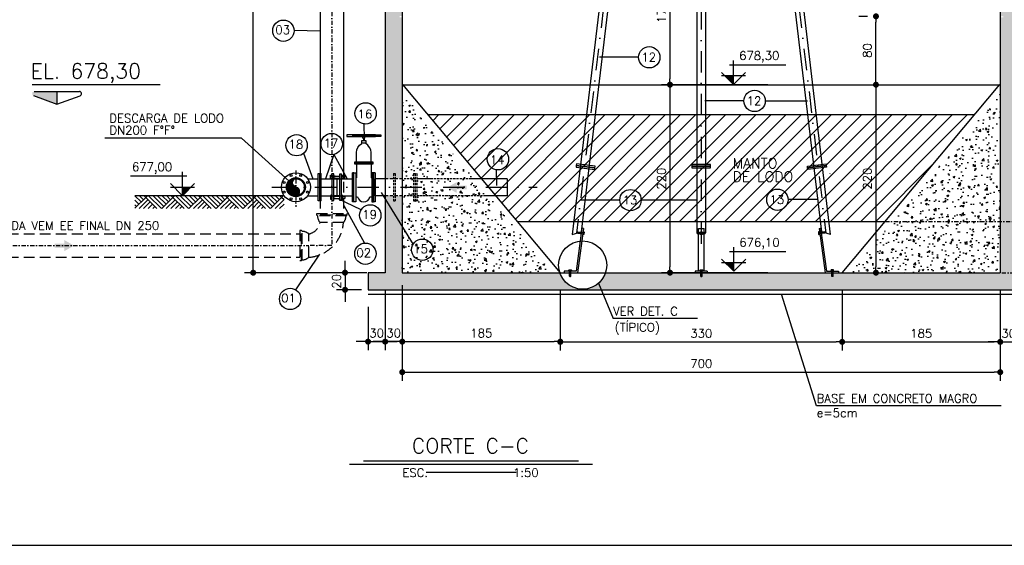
# Model space of a CAD drawing. Extents: x -5331 to -1301, y -1061 to 1809.
# Tile 2 of 25: x -4440 to -3287, y -1061 to -446. Entities that reach past the tile are written whole.
import ezdxf
from ezdxf.enums import TextEntityAlignment as Align

# ---------------------------------------------------------------- set-up
doc = ezdxf.new("R2010")
doc.units = 0
doc.header["$LTSCALE"] = 10
doc.header["$MEASUREMENT"] = 0
for name, pattern in [('CENTERX2', [101.6, 63.5, -12.7, 12.7, -12.7]), ('DASHDOT', [1, 0.5, -0.25, 0, -0.25]), ('HIDDEN', [0.375, 0.25, -0.125])]:
    doc.linetypes.add(name, pattern=pattern)
doc.layers.get('0').update_dxf_attribs({"linetype": 'CONTINUOUS'})
doc.layers.get('DEFPOINTS').update_dxf_attribs({"linetype": 'CONTINUOUS'})
for name, color, linetype in [('BAR-EIXOS', 9, 'DASHDOT'), ('BAR-PECAS', 3, 'CONTINUOUS'), ('EIXO', 7, 'DASHDOT'), ('ELEVAÇÃO', 2, 'CONTINUOUS'), ('FLANGE', 9, 'CONTINUOUS'), ('HITA', 150, 'CONTINUOUS'), ('PAREDES', 5, 'CONTINUOUS'), ('PROJEÇAO', 9, 'HIDDEN'), ('Quadro', 2, 'CONTINUOUS'), ('RELAÇÀO', 2, 'CONTINUOUS'), ('TEXTO', 2, 'CONTINUOUS'), ('TUBULACAO', 2, 'CONTINUOUS')]:
    doc.layers.add(name, color=color, linetype=linetype)
doc.styles.add('ROMAND', font='ROMANS.SHX', dxfattribs={"oblique": 15, "height": 800})
doc.styles.add('ROMANS', font='romans.shx')
doc.dimstyles.new('DIM1', dxfattribs={"dimtxt": 10, "dimasz": 7, "dimexe": 10, "dimexo": 20, "dimgap": 5, "dimtad": 1, "dimdec": 0, "dimzin": 0, "dimdsep": 46, "dimtxsty": 'ROMANS', "dimblk1": 'DOT', "dimblk2": 'DOT', "dimsah": 1, "dimcen": 0, "dimclrd": 9, "dimclre": 9, "dimclrt": 3, "dimadec": 0, "dimazin": 0, "dimtfac": 1e-07, "dimtdec": 0, "dimtix": 1, "dimtmove": 2, "dimatfit": 3, "dimldrblk": 'DOT', "dimfxl": 0, "dimtolj": 1, "dimtzin": 0, "dimlwd": -1, "dimlwe": -1, "dimarcsym": 0})

# ---------------------------------------------------------------- blocks, each defined once
blk = doc.blocks.new('DOT')
at = {"color": 0, "linetype": 'ByBlock'}
blk.add_line((-0.5, 0), (-1, 0), dxfattribs=at)
at = {"color": 0, "linetype": 'ByBlock', "const_width": 0.5}
blk.add_lwpolyline([(-0.25, 0, 1), (0.25, 0, 1)], format="xyb", close=True, dxfattribs=at)
blk = doc.blocks.new('*D124')
at = {"color": 9}
for p, q in [((-4033.4, -31.6), (-4176.5, -31.6)), ((-4166.5, -734.6), (-4166.5, -38.6)), ((-4033.4, -741.6), (-4176.5, -741.6))]:
    blk.add_line(p, q, dxfattribs=at)
at = {"layer": 'DEFPOINTS', "color": 0}
for p in [(-4166.5, -31.6), (-4013.4, -31.6), (-4013.4, -741.6)]:
    blk.add_point(p, dxfattribs=at)
at = {"color": 9, "xscale": 7, "yscale": 7, "zscale": 7}
for p, rotation in [((-4166.5, -31.6), 90), ((-4166.5, -741.6), 270)]:
    blk.add_blockref('DOT', p, dxfattribs=dict(at, rotation=rotation))
at = {"color": 3, "insert": (-4176.5, -386.6), "char_height": 10, "attachment_point": 5, "rotation": 90, "style": 'ROMANS'}
blk.add_mtext('\\A1;715', dxfattribs=at)
blk = doc.blocks.new('_DOT')
at = {"color": 0, "linetype": 'ByBlock'}
blk.add_line((-0.5, 0), (-1, 0), dxfattribs=at)
at = {"color": 0, "linetype": 'ByBlock', "const_width": 0.5}
blk.add_lwpolyline([(-0.25, 0, 1), (0.25, 0, 1)], format="xyb", close=True, dxfattribs=at)
blk = doc.blocks.new('*D125')
at = {"color": 9}
for p, q in [((-3564.1, -521.6), (-3688.6, -521.6)), ((-3678.6, -528.6), (-3678.6, -734.6)), ((-3564.1, -741.6), (-3688.6, -741.6))]:
    blk.add_line(p, q, dxfattribs=at)
at = {"layer": 'DEFPOINTS', "color": 0}
for p in [(-3544.1, -521.6), (-3678.6, -741.6), (-3544.1, -741.6)]:
    blk.add_point(p, dxfattribs=at)
at = {"color": 9, "xscale": 7, "yscale": 7, "zscale": 7}
for p, rotation in [((-3678.6, -521.6), 90), ((-3678.6, -741.6), 270)]:
    blk.add_blockref('DOT', p, dxfattribs=dict(at, rotation=rotation))
at = {"color": 3, "insert": (-3688.6, -631.6), "char_height": 10, "attachment_point": 5, "rotation": 90, "style": 'ROMANS'}
blk.add_mtext('\\A1;220', dxfattribs=at)
blk = doc.blocks.new('*D126')
at = {"color": 9}
for p, q in [((-3437.8, -521.6), (-3427.5, -521.6)), ((-3437.5, -528.6), (-3437.5, -734.6)), ((-3439, -741.6), (-3427.5, -741.6))]:
    blk.add_line(p, q, dxfattribs=at)
at = {"layer": 'DEFPOINTS', "color": 0}
for p in [(-3457.8, -521.6), (-3459, -741.6), (-3437.5, -741.6)]:
    blk.add_point(p, dxfattribs=at)
at = {"color": 9, "xscale": 7, "yscale": 7, "zscale": 7}
for p, rotation in [((-3437.5, -521.6), 90), ((-3437.5, -741.6), 270)]:
    blk.add_blockref('DOT', p, dxfattribs=dict(at, rotation=rotation))
at = {"color": 3, "insert": (-3447.5, -631.6), "char_height": 10, "attachment_point": 5, "rotation": 90, "style": 'ROMANS'}
blk.add_mtext('\\A1;220', dxfattribs=at)
blk = doc.blocks.new('*D127')
at = {"color": 9}
for p, q in [((-3992, -756.1), (-3992, -832.3)), ((-3807, -761.6), (-3807, -832.3)), ((-3985, -822.3), (-3814, -822.3))]:
    blk.add_line(p, q, dxfattribs=at)
at = {"layer": 'DEFPOINTS', "color": 0}
for p in [(-3992, -736.1), (-3807, -741.6), (-3807, -822.3)]:
    blk.add_point(p, dxfattribs=at)
at = {"color": 9, "xscale": 7, "yscale": 7, "zscale": 7, "rotation": 180}
blk.add_blockref('DOT', (-3992, -822.3), dxfattribs=at)
at = {"color": 9, "xscale": 7, "yscale": 7, "zscale": 7}
blk.add_blockref('DOT', (-3807, -822.3), dxfattribs=at)
at = {"color": 3, "insert": (-3899.5, -812.3), "char_height": 10, "attachment_point": 5, "style": 'ROMANS'}
blk.add_mtext('\\A1;185', dxfattribs=at)
blk = doc.blocks.new('*D128')
at = {"color": 9}
for p, q in [((-3992, -788.3), (-3992, -868)), ((-3292, -788.3), (-3292, -868)), ((-3985, -858), (-3299, -858))]:
    blk.add_line(p, q, dxfattribs=at)
at = {"layer": 'DEFPOINTS', "color": 0}
for p in [(-3992, -768.3), (-3292, -768.3), (-3292, -858)]:
    blk.add_point(p, dxfattribs=at)
at = {"color": 9, "xscale": 7, "yscale": 7, "zscale": 7, "rotation": 180}
blk.add_blockref('DOT', (-3992, -858), dxfattribs=at)
at = {"color": 9, "xscale": 7, "yscale": 7, "zscale": 7}
blk.add_blockref('DOT', (-3292, -858), dxfattribs=at)
at = {"color": 3, "insert": (-3642, -848), "char_height": 10, "attachment_point": 5, "style": 'ROMANS'}
blk.add_mtext('\\A1;700', dxfattribs=at)
blk = doc.blocks.new('*D129')
at = {"color": 9}
for p, q in [((-3477, -761.6), (-3477, -832.6)), ((-3292, -761.6), (-3292, -832.6)), ((-3470, -822.6), (-3299, -822.6))]:
    blk.add_line(p, q, dxfattribs=at)
at = {"layer": 'DEFPOINTS', "color": 0}
for p in [(-3477, -741.6), (-3292, -741.6), (-3292, -822.6)]:
    blk.add_point(p, dxfattribs=at)
at = {"color": 9, "xscale": 7, "yscale": 7, "zscale": 7, "rotation": 180}
blk.add_blockref('DOT', (-3477, -822.6), dxfattribs=at)
at = {"color": 9, "xscale": 7, "yscale": 7, "zscale": 7}
blk.add_blockref('DOT', (-3292, -822.6), dxfattribs=at)
at = {"color": 3, "insert": (-3384.5, -812.6), "char_height": 10, "attachment_point": 5, "style": 'ROMANS'}
blk.add_mtext('\\A1;185', dxfattribs=at)
blk = doc.blocks.new('*D130')
at = {"color": 9}
for p, q in [((-3807, -761.6), (-3807, -832.6)), ((-3477, -761.6), (-3477, -832.6)), ((-3800, -822.6), (-3484, -822.6))]:
    blk.add_line(p, q, dxfattribs=at)
at = {"layer": 'DEFPOINTS', "color": 0}
for p in [(-3807, -741.6), (-3477, -741.6), (-3477, -822.6)]:
    blk.add_point(p, dxfattribs=at)
at = {"color": 9, "xscale": 7, "yscale": 7, "zscale": 7, "rotation": 180}
blk.add_blockref('DOT', (-3807, -822.6), dxfattribs=at)
at = {"color": 9, "xscale": 7, "yscale": 7, "zscale": 7}
blk.add_blockref('DOT', (-3477, -822.6), dxfattribs=at)
at = {"color": 3, "insert": (-3642, -812.6), "char_height": 10, "attachment_point": 5, "style": 'ROMANS'}
blk.add_mtext('\\A1;330', dxfattribs=at)
blk = doc.blocks.new('*D141')
at = {"color": 9}
for p, q in [((-3457.5, -441.6), (-3447.5, -441.6)), ((-3437.5, -514.6), (-3437.5, -448.6)), ((-3457.5, -521.6), (-3447.5, -521.6))]:
    blk.add_line(p, q, dxfattribs=at)
at = {"layer": 'DEFPOINTS', "color": 0}
for p in [(-3437.5, -441.6), (-3437.5, -441.6), (-3437.5, -521.6)]:
    blk.add_point(p, dxfattribs=at)
at = {"color": 9, "xscale": 7, "yscale": 7, "zscale": 7}
for p, rotation in [((-3437.5, -441.6), 90), ((-3437.5, -521.6), 270)]:
    blk.add_blockref('DOT', p, dxfattribs=dict(at, rotation=rotation))
at = {"color": 3, "insert": (-3447.5, -481.6), "char_height": 10, "attachment_point": 5, "rotation": 90, "style": 'ROMANS'}
blk.add_mtext('\\A1;80', dxfattribs=at)
blk = doc.blocks.new('*D143')
at = {"color": 9}
for p, q in [((-3564.1, -351.6), (-3688.6, -351.6)), ((-3678.6, -358.6), (-3678.6, -514.6)), ((-3564.1, -521.6), (-3688.6, -521.6))]:
    blk.add_line(p, q, dxfattribs=at)
at = {"layer": 'DEFPOINTS', "color": 0}
for p in [(-3544.1, -351.6), (-3678.6, -521.6), (-3544.1, -521.6)]:
    blk.add_point(p, dxfattribs=at)
at = {"color": 9, "xscale": 7, "yscale": 7, "zscale": 7}
for p, rotation in [((-3678.6, -351.6), 90), ((-3678.6, -521.6), 270)]:
    blk.add_blockref('DOT', p, dxfattribs=dict(at, rotation=rotation))
at = {"color": 3, "insert": (-3688.6, -436.6), "char_height": 10, "attachment_point": 5, "rotation": 90, "style": 'ROMANS'}
blk.add_mtext('\\A1;170', dxfattribs=at)
blk = doc.blocks.new('*D162')
at = {"color": 9}
for p, q in [((-3292, -761.6), (-3292, -832.6)), ((-3272, -761.6), (-3272, -832.6)), ((-3299, -822.6), (-3306, -822.6)), ((-3292, -822.6), (-3272, -822.6)), ((-3265, -822.6), (-3258, -822.6))]:
    blk.add_line(p, q, dxfattribs=at)
at = {"layer": 'DEFPOINTS', "color": 0}
for p in [(-3292, -741.6), (-3272, -741.6), (-3272, -822.6)]:
    blk.add_point(p, dxfattribs=at)
at = {"color": 9, "xscale": 7, "yscale": 7, "zscale": 7}
blk.add_blockref('DOT', (-3292, -822.6), dxfattribs=at)
at = {"color": 9, "xscale": 7, "yscale": 7, "zscale": 7, "rotation": 180}
blk.add_blockref('DOT', (-3272, -822.6), dxfattribs=at)
at = {"color": 3, "insert": (-3282, -812.6), "char_height": 10, "attachment_point": 5, "style": 'ROMANS'}
blk.add_mtext('\\A1;30', dxfattribs=at)
blk = doc.blocks.new('*D164')
at = {"color": 9}
for p, q in [((-4012, -761.6), (-4012, -832.3)), ((-3992, -761.6), (-3992, -832.3)), ((-4019, -822.3), (-4026, -822.3)), ((-3992, -822.3), (-4012, -822.3)), ((-3985, -822.3), (-3978, -822.3))]:
    blk.add_line(p, q, dxfattribs=at)
at = {"layer": 'DEFPOINTS', "color": 0}
for p in [(-4012, -741.6), (-3992, -741.6), (-4012, -822.3)]:
    blk.add_point(p, dxfattribs=at)
at = {"color": 9, "xscale": 7, "yscale": 7, "zscale": 7}
blk.add_blockref('DOT', (-4012, -822.3), dxfattribs=at)
at = {"color": 9, "xscale": 7, "yscale": 7, "zscale": 7, "rotation": 180}
blk.add_blockref('DOT', (-3992, -822.3), dxfattribs=at)
at = {"color": 3, "insert": (-4002, -812.3), "char_height": 10, "attachment_point": 5, "style": 'ROMANS'}
blk.add_mtext('\\A1;30', dxfattribs=at)
blk = doc.blocks.new('*D165')
at = {"color": 9}
for p, q in [((-4032, -781.6), (-4032, -832.3)), ((-4012, -781.6), (-4012, -832.3)), ((-4039, -822.3), (-4046, -822.3)), ((-4032, -822.3), (-4012, -822.3)), ((-4005, -822.3), (-3998, -822.3))]:
    blk.add_line(p, q, dxfattribs=at)
at = {"layer": 'DEFPOINTS', "color": 0}
for p in [(-4032, -761.6), (-4012, -761.6), (-4012, -822.3)]:
    blk.add_point(p, dxfattribs=at)
at = {"color": 9, "xscale": 7, "yscale": 7, "zscale": 7}
blk.add_blockref('DOT', (-4032, -822.3), dxfattribs=at)
at = {"color": 9, "xscale": 7, "yscale": 7, "zscale": 7, "rotation": 180}
blk.add_blockref('DOT', (-4012, -822.3), dxfattribs=at)
at = {"color": 3, "insert": (-4022, -812.3), "char_height": 10, "attachment_point": 5, "style": 'ROMANS'}
blk.add_mtext('\\A1;30', dxfattribs=at)
blk = doc.blocks.new('*D166')
at = {"color": 9}
for p, q in [((-4059, -734.6), (-4059, -727.6)), ((-4041.1, -741.6), (-4069, -741.6)), ((-4059, -741.6), (-4059, -761.6)), ((-4039.6, -761.6), (-4069, -761.6)), ((-4059, -768.6), (-4059, -775.6))]:
    blk.add_line(p, q, dxfattribs=at)
at = {"layer": 'DEFPOINTS', "color": 0}
for p in [(-4021.1, -741.6), (-4059, -761.6), (-4019.6, -761.6)]:
    blk.add_point(p, dxfattribs=at)
at = {"color": 9, "xscale": 7, "yscale": 7, "zscale": 7}
for p, rotation in [((-4059, -741.6), 270), ((-4059, -761.6), 90)]:
    blk.add_blockref('DOT', p, dxfattribs=dict(at, rotation=rotation))
at = {"color": 3, "insert": (-4069, -751.6), "char_height": 10, "attachment_point": 5, "rotation": 90, "style": 'ROMANS'}
blk.add_mtext('\\A1;20', dxfattribs=at)

msp = doc.modelspace()

# ---------------------------------------------------------------- hatches: boundary and pattern name
at = {"linetype": 'Continuous'}
h = msp.add_hatch(dxfattribs=at)
h.set_pattern_fill('AR-CONC', color=9, scale=3, style=0)
h.set_pattern_definition([(50, (0, 0), (21.517805, -1.882564), [2.25, -24.75]), (355, (0, 0), (-4.16254, 22.56576), [1.8, -19.8]), (100.4514, (1.793, -0.157), (17.35528, 20.68319), [1.9122, -21.03426]), (46.1842, (0, 6), (32.01723, -4.96557), [3.375, -37.125]), (96.6356, (2.668, 5.586), (28.03988, 29.22354), [2.8683, -31.5514]), (351.1842, (0, 6), (28.03986, 29.22356), [2.7, -29.7]), (21, (3, 4.5), (17.90721, -12.07857), [2.25, -24.75]), (326, (3, 4.5), (7.29946, 21.7545), [1.8, -19.8]), (71.4514, (4.492, 3.493), (25.20668, 9.67591), [1.9122, -21.03426]), (37.5, (0, 0), (0.364796, 9.986816), [0, -19.56, 0, -20.1, 0, -19.875]), (7.5, (0, 0), (7.892086, 11.83235), [0, -11.46, 0, -19.11, 0, -7.575]), (327.5, (-6.69, 0), (16.014673, -0.676646), [0, -7.5, 0, -23.4, 0, -31.05]), (317.5, (-9.69, 0), (17.495585, 3.00315), [0, -9.75, 0, -15.54, 0, -22.05])])
h.paths.add_polyline_path([(-3992, -442.6), (-3995.1, -442.6), (-3995.1, -441.3), (-3992, -441.3), (-3992, -423.8), (-4012, -427.5), (-4012, -631.6), (-4002.1, -631.6), (-4002.1, -625.6), (-4000.2, -625.6), (-4000.2, -631.6), (-3992, -631.6)])
h.paths.add_polyline_path([(-3992, -651.6), (-4000.2, -651.6), (-4000.2, -657.6), (-4002.1, -657.6), (-4002.1, -651.6), (-4012, -651.6), (-4012, -741.6), (-4032, -741.6), (-4032, -761.6), (-3758.9, -761.6), (-3762.1, -753.8, -0.538906), (-3807.5, -741.6), (-3992, -741.6)])
h.paths.add_polyline_path([(-3252, -741.6), (-3401.4, -741.6), (-3487.7, -741.6), (-3487.7, -745.9), (-3489.2, -745.9), (-3489.2, -741.6), (-3641.1, -741.6), (-3641.1, -745.9), (-3642.6, -745.9), (-3642.6, -741.6), (-3754, -741.6, -0.132437), (-3762.1, -753.8), (-3758.9, -761.6), (-3252, -761.6)])
h.paths.add_polyline_path([(-3272, -681.6), (-3292, -681.6), (-3292, -721.6), (-3292, -741.6), (-3272, -741.6)])
h.paths.add_polyline_path([(-3272, -117.9), (-3292, -117.9), (-3292, -131.6), (-3312, -131.6), (-3312, -111.6), (-3322, -101.6), (-3322, -141.6), (-3292, -141.6), (-3292, -380.4), (-3288.5, -380.4), (-3288.5, -381.8), (-3292, -381.8), (-3292, -441.5), (-3288.5, -441.5), (-3288.5, -442.9), (-3292, -442.9), (-3292, -681.6), (-3272, -681.6)])
h.paths.add_polyline_path([(-3272, -31.6), (-3477.3, -31.6), (-3477.3, -31.6), (-3477.3, -31.6), (-3767, -31.6), (-3762.2, -41.6), (-3292, -41.6), (-3292, -117.9), (-3272, -117.9)])
h.paths.add_polyline_path([(-3767, -31.6), (-4012, -31.6), (-4012, -48.8), (-3992, -71.1), (-3992, -41.6), (-3762.2, -41.6)])
h.paths.add_polyline_path([(-3992, -71.1), (-4012, -48.8), (-4012, -304.6), (-4001.1, -329.4, -0.06849), (-3992, -322.3), (-3992, -141.6), (-3962, -141.6), (-3962, -104.4), (-3963.3, -102.9), (-3972, -111.6), (-3972, -131.6), (-3992, -131.6)])
h.paths.add_polyline_path([(-4012, -304.6), (-4012, -349.5, -0.137731), (-4001.1, -329.4)])
h.paths.add_polyline_path([(-3992, -395.4, -0.208186), (-4012, -368.3), (-4012, -427.5), (-3992, -423.8)])
h = msp.add_hatch(dxfattribs=at)
h.set_pattern_fill('AR-CONC', color=9, scale=3, style=0)
h.set_pattern_definition([(50, (11771.316, 798.69), (21.517805, -1.882564), [2.25, -24.75]), (355, (11771.316, 798.69), (-4.16254, 22.565764), [1.8, -19.8]), (100.4514, (11773.11, 798.533), (17.355281, 20.683186), [1.912206, -21.034263]), (46.1842, (11771.316, 804.69), (32.01723, -4.96557), [3.375, -37.125]), (96.6356, (11773.984, 804.276), (28.03988, 29.223536), [2.86831, -31.55139]), (351.1842, (11771.316, 804.69), (28.03986, 29.22356), [2.7, -29.7]), (21, (11774.316, 803.19), (17.907212, -12.078567), [2.25, -24.75]), (326, (11774.316, 803.19), (7.29946, 21.7545), [1.8, -19.8]), (71.4514, (11775.808, 802.184), (25.20668, 9.675915), [1.912206, -21.034263]), (37.5, (11771.316, 798.69), (0.3647957, 9.9868156), [0, -19.56, 0, -20.1, 0, -19.875]), (7.5, (11771.316, 798.69), (7.892086, 11.832351), [0, -11.46, 0, -19.11, 0, -7.575]), (327.5, (11764.626, 798.69), (16.014673, -0.676646), [0, -7.5, 0, -23.4, 0, -31.05]), (317.5, (11761.626, 798.69), (17.495585, 3.00315), [0, -9.75, 0, -15.54, 0, -22.05])])
h.paths.add_polyline_path([(-3992, -531.6), (-3992, -741.6), (-3815.8, -741.6)])
h = msp.add_hatch(dxfattribs=at)
h.set_pattern_fill('AR-CONC', color=9, scale=3, style=0)
h.set_pattern_definition([(50, (3943.575, -298.162), (21.517805, -1.882564), [2.25, -24.75]), (355, (3943.575, -298.162), (-4.16254, 22.565764), [1.8, -19.8]), (100.4514, (3945.368, -298.318), (17.35528, 20.683186), [1.912206, -21.034263]), (46.1842, (3943.575, -292.162), (32.01723, -4.96557), [3.375, -37.125]), (96.6356, (3946.243, -292.575), (28.03988, 29.22354), [2.86831, -31.55139]), (351.1842, (3943.575, -292.16), (28.03986, 29.22356), [2.7, -29.7]), (21, (3946.575, -293.662), (17.90721, -12.078567), [2.25, -24.75]), (326, (3946.575, -293.662), (7.29946, 21.7545), [1.8, -19.8]), (71.4514, (3948.067, -294.668), (25.20668, 9.675915), [1.912206, -21.034263]), (37.5, (3943.575, -298.1616), (0.364796, 9.986816), [0, -19.56, 0, -20.1, 0, -19.875]), (7.5, (3943.575, -298.162), (7.892086, 11.832351), [0, -11.46, 0, -19.11, 0, -7.575]), (327.5, (3936.885, -298.1616), (16.014673, -0.676646), [0, -7.5, 0, -23.4, 0, -31.05]), (317.5, (3933.885, -298.162), (17.495585, 3.00315), [0, -9.75, 0, -15.54, 0, -22.05])])
h.paths.add_polyline_path([(-3292, -531.6), (-3467, -740.2), (-3467, -741.6), (-3292, -741.6)])
h.paths.add_polyline_path([(-3384.3, -688.9), (-3373.7, -711.6), (-3387.3, -717.9), (-3397.9, -695.3)], flags=24)
h = msp.add_hatch()
h.set_pattern_fill('ANSI31', scale=100, style=0)
h.set_pattern_definition([(45, (3267.005, 3088.511), (-8.838835, 8.838835), [])])
h.paths.add_polyline_path([(-3962.2, -556.6), (-3857.3, -681.6), (-3426.6, -681.6), (-3321.8, -556.6)])
h = msp.add_hatch()
h.set_pattern_fill('ANSI31', color=9, scale=0.4, style=0)
h.set_pattern_definition([(45, (-1935.371713, 1908.41366), (-0.03535533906, 0.03535533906), [])])
edge = h.paths.add_edge_path()
edge.add_ellipse((-4116.5, -636.6), major_axis=(0, -5), ratio=0.842189, start_angle=180, end_angle=360, ccw=False)
edge.add_arc((-4116.5, -641.6), 10, 90, 180)
edge.add_arc((-4116.5, -641.6), 10, 180, 270)
edge.add_line((-4116.5, -651.6), (-4116.5, -641.6))
edge = h.paths.add_edge_path()
edge.add_ellipse((-4116.5, -646.6), major_axis=(0, -5), ratio=0.842189, start_angle=0, end_angle=180)
edge.add_line((-4116.5, -641.6), (-4116.5, -651.6))
for points in [[(-3928.2, -639.7), (-3928.2, -635.5), (-3939.2, -641.9), (-3928.2, -648.3), (-3928.2, -644.2), (-3916.6, -644.2), (-3916.6, -639.7)], [(-4387.4, -712.2), (-4387.4, -716.3), (-4376.4, -709.9), (-4387.4, -703.5), (-4387.4, -707.7), (-4399, -707.7), (-4399, -712.2)]]:
    msp.add_hatch(color=1, dxfattribs=at).paths.add_polyline_path(points)
at = {"layer": 'ELEVAÇÃO'}
for points in [[(-3604.1, -511.2), (-3614.3, -511.2), (-3604.1, -521.4)], [(-4249.1, -641.4), (-4239, -641.4), (-4249.1, -651.6)], [(-3604, -729.9), (-3614.1, -729.9), (-3604, -740)]]:
    msp.add_hatch(color=256, dxfattribs=at).paths.add_polyline_path(points)
at = {"layer": 'PAREDES'}
h = msp.add_hatch(dxfattribs=at)
h.set_pattern_fill('AR-PARQ1', color=9, scale=1.875, angle=45, style=0)
h.set_pattern_definition([(45, (-8206.173, 3833.013), (31.819805, 3e-15), [22.5, -22.5]), (45, (-8208.825, 3835.665), (31.819805, 3e-15), [22.5, -22.5]), (45, (-8211.477, 3838.317), (31.819805, 3e-15), [22.5, -22.5]), (45, (-8214.128, 3840.968), (31.819805, 3e-15), [22.5, -22.5]), (45, (-8216.78, 3843.62), (31.819805, 3e-15), [22.5, -22.5]), (45, (-8219.431, 3846.272), (31.819805, 3e-15), [22.5, -22.5]), (45, (-8222.083, 3848.923), (31.819805, 3e-15), [22.5, -22.5]), (135, (-8190.263, 3848.923), (-31.819805, -3e-15), [22.5, -22.5]), (135, (-8187.612, 3851.575), (-31.819805, -3e-15), [22.5, -22.5]), (135, (-8184.96, 3854.227), (-31.819805, -3e-15), [22.5, -22.5]), (135, (-8182.308, 3856.878), (-31.819805, -3e-15), [22.5, -22.5]), (135, (-8179.657, 3859.53), (-31.819805, -3e-15), [22.5, -22.5]), (135, (-8177.005, 3862.182), (-31.819805, -3e-15), [22.5, -22.5]), (135, (-8174.353, 3864.833), (-31.819805, -3e-15), [22.5, -22.5])])
h.paths.add_polyline_path([(-4130.3, -651.6), (-4130.3, -666.6), (-4305, -666.6), (-4305, -651.6)])
at = {"layer": 'RELAÇÀO', "ltscale": 0.2}
msp.add_hatch(color=2, dxfattribs=at).paths.add_polyline_path([(-4396.4, -529.6), (-4396.4, -544.2), (-4423.6, -534.4, -0.841128), (-4422.8, -529.6)])

# ---------------------------------------------------------------- linework, layer by layer
at = {"color": 5, "linetype": 'Continuous'}
for p, q in [((-4012, -31.6), (-4012, -741.6)), ((-3992, -141.6), (-3992, -741.6)), ((-3292, -141.6), (-3292, -721.6)), ((-4012, -741.6), (-4032, -741.6)), ((-4032, -741.6), (-4032, -761.6))]:
    msp.add_line(p, q, dxfattribs=at)
at = {"color": 3}
for p, q in [((-3725.7, -131.6), (-3793.2, -697)), ((-3715.6, -131.6), (-3782.7, -693.6)), ((-3647, -131.6), (-3647, -695)), ((-3637, -131.6), (-3637, -694.9)), ((-3568.4, -131.6), (-3501.2, -693.6)), ((-3558.3, -131.6), (-3490.9, -697)), ((-3962.2, -556.6), (-3321.8, -556.6)), ((-3491.3, -625.9), (-3491, -625.6)), ((-3857.3, -681.6), (-3426.6, -681.6)), ((-3781.8, -689.5), (-3788.6, -739.7)), ((-3779.9, -689.7), (-3786.9, -741.6)), ((-3779.9, -689.7), (-3781.8, -689.5)), ((-3645.3, -739.7), (-3645.3, -689.7)), ((-3645.3, -689.7), (-3638.6, -689.7)), ((-3638.6, -739.7), (-3638.6, -689.7)), ((-3504, -689.7), (-3502.2, -689.5)), ((-3504, -689.7), (-3497, -741.6)), ((-3502.2, -689.5), (-3495.4, -739.7)), ((-3793.2, -697), (-3782.7, -693.6)), ((-3786.7, -694), (-3786.8, -695)), ((-3786.8, -695), (-3786.5, -695.3)), ((-3786.7, -694), (-3786.3, -693.8)), ((-3786.3, -693.8), (-3786.5, -695.3)), ((-3786.5, -695.3), (-3780.3, -696)), ((-3786.3, -693.8), (-3780.1, -694.5)), ((-3780, -693.4), (-3780.5, -697.2)), ((-3779.6, -696.9), (-3780.4, -696.8)), ((-3780.3, -696), (-3779.5, -696.1)), ((-3780.1, -694.5), (-3779.4, -694.6)), ((-3780, -693.8), (-3779.3, -693.9)), ((-3779.3, -693.9), (-3779.6, -696.9)), ((-3779.6, -696.9), (-3779.4, -696.7)), ((-3779.1, -694.1), (-3779.4, -696.7)), ((-3779.4, -696.7), (-3779.4, -696.7)), ((-3779.3, -693.9), (-3779.1, -694.1)), ((-3504.7, -693.9), (-3504.9, -694.1)), ((-3504.9, -694.1), (-3504.6, -696.7)), ((-3503.9, -693.8), (-3504.7, -693.9)), ((-3504.7, -693.9), (-3504.3, -696.9)), ((-3503.8, -694.5), (-3504.6, -694.6)), ((-3504.3, -696.9), (-3504.6, -696.7)), ((-3504.6, -696.7), (-3504.6, -696.7)), ((-3503.7, -696), (-3504.4, -696.1)), ((-3504.3, -696.9), (-3503.6, -696.8)), ((-3504, -693.4), (-3503.5, -697.2)), ((-3497.6, -693.8), (-3503.8, -694.5)), ((-3497.4, -695.3), (-3503.7, -696)), ((-3490.7, -697), (-3501.2, -693.6)), ((-3497.3, -694), (-3497.6, -693.8)), ((-3497.6, -693.8), (-3497.4, -695.3)), ((-3497.2, -695), (-3497.4, -695.3)), ((-3497.3, -694), (-3497.2, -695)), ((-3788.6, -739.7), (-3802.6, -739.7)), ((-3802.6, -739.7), (-3802.6, -741.6)), ((-3797.4, -739.3), (-3797.4, -739.7)), ((-3797.4, -739.3), (-3793.6, -739.3)), ((-3797, -738.5), (-3796.7, -738.3)), ((-3797, -738.5), (-3794, -738.5)), ((-3797, -739.3), (-3797, -738.5)), ((-3796.7, -738.3), (-3794.2, -738.3)), ((-3796.2, -739.3), (-3796.2, -738.5)), ((-3796.2, -745.6), (-3796.2, -739.3)), ((-3795.9, -745.9), (-3796.2, -745.6)), ((-3796.2, -745.6), (-3794.7, -745.6)), ((-3795.9, -745.9), (-3795, -745.9)), ((-3795, -745.9), (-3794.7, -745.6)), ((-3794.7, -739.3), (-3794.7, -738.5)), ((-3794.7, -745.6), (-3794.7, -739.3)), ((-3794, -738.5), (-3794.2, -738.3)), ((-3794.2, -738.3), (-3794.2, -738.3)), ((-3794, -738.5), (-3794, -739.3)), ((-3793.6, -739.3), (-3793.6, -739.7)), ((-3634.9, -739.7), (-3649, -739.7)), ((-3649, -739.7), (-3649, -741.6)), ((-3643.7, -739.3), (-3643.7, -739.7)), ((-3643.7, -739.3), (-3639.9, -739.3)), ((-3643.3, -738.5), (-3643.1, -738.3)), ((-3643.3, -739.3), (-3643.3, -738.5)), ((-3643.3, -738.5), (-3640.3, -738.5)), ((-3643.1, -738.3), (-3640.6, -738.3)), ((-3642.6, -739.3), (-3642.6, -738.5)), ((-3642.6, -745.6), (-3642.6, -739.3)), ((-3642.6, -745.6), (-3641.1, -745.6)), ((-3642.3, -745.9), (-3642.6, -745.6)), ((-3642.3, -745.9), (-3641.4, -745.9)), ((-3641.4, -745.9), (-3641.1, -745.6)), ((-3641.1, -739.3), (-3641.1, -738.5)), ((-3641.1, -745.6), (-3641.1, -739.3)), ((-3640.6, -738.3), (-3640.6, -738.3)), ((-3640.3, -738.5), (-3640.6, -738.3)), ((-3640.3, -738.5), (-3640.3, -739.3)), ((-3639.9, -739.3), (-3639.9, -739.7)), ((-3635, -739.7), (-3635, -741.6)), ((-3495.4, -739.7), (-3481.4, -739.7)), ((-3486.6, -739.3), (-3490.4, -739.3)), ((-3490.4, -739.3), (-3490.4, -739.7)), ((-3490, -738.5), (-3489.8, -738.3)), ((-3490, -738.5), (-3490, -739.3)), ((-3487, -738.5), (-3490, -738.5)), ((-3489.8, -738.3), (-3489.8, -738.3)), ((-3487.2, -738.3), (-3489.8, -738.3)), ((-3489.2, -739.3), (-3489.2, -738.5)), ((-3489.2, -745.6), (-3489.2, -739.3)), ((-3487.7, -745.6), (-3489.2, -745.6)), ((-3489, -745.9), (-3489.2, -745.6)), ((-3488, -745.9), (-3489, -745.9)), ((-3488, -745.9), (-3487.7, -745.6)), ((-3487.7, -739.3), (-3487.7, -738.5)), ((-3487.7, -745.6), (-3487.7, -739.3)), ((-3487, -738.5), (-3487.2, -738.3)), ((-3487, -739.3), (-3487, -738.5)), ((-3486.6, -739.3), (-3486.6, -739.7)), ((-3481.4, -739.7), (-3481.4, -741.6))]:
    msp.add_line(p, q, dxfattribs=at)
at = {"color": 9, "linetype": 'DASHDOT', "ltscale": 5}
for p, q in [((-3720.6, -131.6), (-3788, -695.3)), ((-3642, -131.6), (-3642, -712.8)), ((-3563.4, -131.6), (-3496, -695.3)), ((-4144.5, -641.6), (-3834.1, -641.6))]:
    msp.add_line(p, q, dxfattribs=at)
at = {"color": 9}
for p, q in [((-4118.4, -457.9), (-4088, -458.7)), ((-3715.3, -489.4), (-3761, -489.4)), ((-3592.1, -540.6), (-3637.8, -540.6)), ((-3567.1, -540.6), (-3517.5, -540.6)), ((-4036.2, -586), (-4036.7, -566.7)), ((-4180, -584), (-4340, -584)), ((-4116.5, -641.6), (-4180, -584)), ((-4107.5, -601.8), (-4096.5, -631.6)), ((-4072.2, -603.4), (-4081.9, -631.6)), ((-4072.2, -603.4), (-4056.3, -631.6)), ((-3881.4, -639.6), (-3881.8, -620.3)), ((-4067.5, -654.6), (-4040.4, -667.7)), ((-4016.6, -647.9), (-3979.3, -708.8)), ((-3737.3, -656.6), (-3783.1, -656.6)), ((-3647, -656.7), (-3712.3, -656.7)), ((-3505.7, -656.1), (-3540.3, -656.1)), ((-4060.5, -662.9), (-4036.3, -706.9)), ((-4088.8, -720), (-4116.9, -761.5)), ((-3762.1, -753.8), (-3745.2, -795.3)), ((-3506.9, -897.4), (-3548, -766.6)), ((-3646.2, -795.3), (-3745.2, -795.3)), ((-3291, -897.4), (-3506.9, -897.4))]:
    msp.add_line(p, q, dxfattribs=at)
at = {"color": 7}
for p, q in [((-3992, -521.6), (-3292, -521.6)), ((-4032, -766.6), (-3252, -766.6))]:
    msp.add_line(p, q, dxfattribs=at)
at = {"color": 4}
for p, q in [((-3991.9, -521.2), (-3807, -741.6)), ((-3477, -741.6), (-3292.4, -521.5))]:
    msp.add_line(p, q, dxfattribs=at)
at = {"color": 9, "linetype": 'DASHDOT'}
for p, q in [((-4116.5, -622), (-4116.5, -664.4)), ((-3426.6, -681.6), (-3030, -681.6)), ((-3401.4, -741.6), (-3004.7, -741.6))]:
    msp.add_line(p, q, dxfattribs=at)
at = {"color": 9, "linetype": 'HIDDEN'}
for p, q in [((-4002.1, -625.6), (-4000.2, -625.6)), ((-4002.1, -625.6), (-4002.1, -657.6)), ((-4000.2, -625.6), (-4000.2, -657.6)), ((-3957.6, -631.6), (-3989.6, -631.6)), ((-3978.9, -625.6), (-3978.9, -657.6)), ((-3978.9, -625.6), (-3975.1, -625.6)), ((-3977, -625.6), (-3977, -657.6)), ((-3975.1, -625.6), (-3975.1, -657.6)), ((-3911, -631.6), (-3975.1, -631.6)), ((-3957.6, -651.6), (-3989.6, -651.6)), ((-3894.2, -651.6), (-3975.1, -651.6)), ((-4002.1, -657.6), (-4000.2, -657.6)), ((-3978.9, -657.6), (-3975.1, -657.6))]:
    msp.add_line(p, q, dxfattribs=at)
at = {"color": 5}
for p, q in [((-3992, -741.6), (-3292, -741.6)), ((-4032, -761.6), (-3252, -761.6))]:
    msp.add_line(p, q, dxfattribs=at)
at = {"color": 3}
for points in [[(-3788.6, -618), (-3766.7, -620.7), (-3766.5, -618.8), (-3788.3, -616.1)], [(-3788.3, -616.1), (-3766.5, -618.8), (-3766.3, -616.9), (-3788.1, -614.3)], [(-3653, -616.8), (-3631, -616.8), (-3631, -614.9), (-3653, -614.9)], [(-3653, -618.7), (-3631, -618.7), (-3631, -616.8), (-3653, -616.8)], [(-3495.6, -616.1), (-3517.5, -618.8), (-3517.7, -616.9), (-3495.9, -614.3)], [(-3495.4, -618), (-3517.2, -620.7), (-3517.5, -618.8), (-3495.6, -616.1)]]:
    msp.add_lwpolyline(points, close=True, dxfattribs=at)
at = {"color": 9}
for centre in [(-4131.1, -458.5), (-3702.8, -489.5), (-3579.6, -540.6), (-4034.9, -555.2), (-4115.7, -592.4), (-4074.6, -591.1), (-3880, -608.8), (-3724.8, -656.7), (-3552.8, -656.2), (-4029.4, -674.5), (-3968.6, -714.8), (-4035.1, -719.4), (-4123.2, -772.3)]:
    msp.add_circle(centre, 12.5, dxfattribs=at)
at = {"color": 2}
msp.add_circle((-4116.5, -641.6), 10, dxfattribs=at)
at = {"color": 7}
for radius in [1.9, 1.5, 0.75]:
    msp.add_circle((-3642, -695.4), radius, dxfattribs=at)
at = {"color": 3, "linetype": 'Continuous'}
msp.add_circle((-3780.8, -732.7), 28.2, dxfattribs=at)
at = {"color": 51}
for centre, start_param, end_param in [((-4116.5, -636.6), 3.141593, 6.283185), ((-4116.5, -646.6), 0, 3.141593)]:
    msp.add_ellipse(centre, major_axis=(0, -5), ratio=0.842189, start_param=start_param, end_param=end_param, dxfattribs=at)
at = {"color": 7}
for start_param, end_param in [(5.443299, 7.123072), (2.301706, 3.981479)]:
    msp.add_ellipse((-3642, -695.1), major_axis=(-5.04, 0), ratio=0.294712, start_param=start_param, end_param=end_param, dxfattribs=at)
at = {"layer": 'BAR-EIXOS'}
for p, q in [((-4074.5, -436.6), (-4074.5, -632.9)), ((-4074.5, -632.9), (-4074.5, -682.9)), ((-4074.5, -682.9), (-4074.5, -709.9)), ((-4528.6, -709.9), (-4101.5, -709.9)), ((-4074.5, -709.9), (-4101.5, -709.9))]:
    msp.add_line(p, q, dxfattribs=at)
at = {"layer": 'BAR-PECAS'}
for p, q in [((-4088.2, -436.6), (-4088.2, -630.7)), ((-4060.8, -436.6), (-4060.8, -630.7))]:
    msp.add_line(p, q, dxfattribs=at)
at = {"layer": 'BAR-PECAS', "linetype": 'HIDDEN', "ltscale": 5}
for p, q in [((-4088.2, -635.1), (-4088.2, -672.3)), ((-4060.8, -635.1), (-4060.8, -672.3)), ((-4056.8, -674.3), (-4092.1, -674.3)), ((-4057.8, -675.2), (-4091.2, -675.2)), ((-4528.6, -696.2), (-4112, -696.2)), ((-4110.1, -727.5), (-4110.1, -692.2)), ((-4109.1, -726.6), (-4109.1, -693.2)), ((-4528.6, -723.6), (-4112, -723.6))]:
    msp.add_line(p, q, dxfattribs=at)
for points in [[(-4092.1, -672.3), (-4056.8, -672.3), (-4056.8, -674.3), (-4057.8, -675.2, -0.181063), (-4060.8, -682.9), (-4088.2, -682.9, -0.181063), (-4091.2, -675.2), (-4092.1, -674.3)], [(-4112, -692.2), (-4112, -727.5), (-4110.1, -727.5), (-4109.1, -726.6, 0.181063), (-4101.5, -723.6), (-4101.5, -696.2, 0.181063), (-4109.1, -693.2), (-4110.1, -692.2)]]:
    msp.add_lwpolyline(points, format="xyb", close=True, dxfattribs=at)
for radius, start, end in [(43.8, 273.9445, 356.0555), (16.6, 280.4681, 349.5319)]:
    msp.add_arc((-4104.5, -679.9), radius, start, end, dxfattribs=at)
at = {"layer": 'EIXO', "color": 5, "linetype": 'CENTERX2', "ltscale": 1.5}
msp.add_line((-4275.4, -521.6), (-4425.1, -521.6), dxfattribs=at)
at = {"layer": 'ELEVAÇÃO', "color": 3, "linetype": 'Continuous'}
for p, q in [((-3604.1, -521.4), (-3604.1, -493.3)), ((-3609.1, -498.3), (-3543.1, -498.3)), ((-3604.1, -521.4), (-3618.3, -507.2)), ((-3590, -511.2), (-3618.3, -511.2)), ((-3604.1, -521.4), (-3590, -507.2)), ((-4244.1, -628.5), (-4310.1, -628.5)), ((-4249.1, -651.6), (-4249.1, -623.5)), ((-4249.1, -651.6), (-4263.2, -637.4)), ((-4263.2, -641.4), (-4235, -641.4)), ((-4249.1, -651.6), (-4235, -637.4)), ((-3604, -740), (-3604, -711.9)), ((-3604, -740), (-3618.1, -725.9)), ((-3609, -716.9), (-3542.9, -716.9)), ((-3604, -740), (-3589.8, -725.9)), ((-3589.8, -729.9), (-3618.1, -729.9))]:
    msp.add_line(p, q, dxfattribs=at)
at = {"layer": 'FLANGE', "color": 3}
for p, q in [((-4047.5, -613.2), (-4026.6, -613.2)), ((-4090.3, -625.6), (-4086.8, -625.6)), ((-4090.3, -657.6), (-4090.3, -625.6)), ((-4088.5, -657.6), (-4088.5, -625.6)), ((-4086.8, -657.6), (-4086.8, -625.6)), ((-4050.4, -658.6), (-4050.4, -624.6)), ((-4023.6, -624.6), (-4025.5, -624.6)), ((-4025.5, -624.6), (-4025.5, -658.6)), ((-4023.6, -624.6), (-4023.6, -658.6)), ((-4086.8, -657.6), (-4090.3, -657.6))]:
    msp.add_line(p, q, dxfattribs=at)
at = {"layer": 'FLANGE'}
for p, q in [((-3869.3, -631.6), (-3911, -631.6)), ((-3869.3, -631.6), (-3869.3, -651.6)), ((-3869.3, -651.6), (-3894.2, -651.6))]:
    msp.add_line(p, q, dxfattribs=at)
at = {"layer": 'FLANGE', "color": 3}
for points in [[(-4047.5, -611.8), (-4026.6, -611.8), (-4026.6, -614.6), (-4047.5, -614.6)], [(-4048.5, -658.6), (-4048.5, -624.6), (-4046.5, -624.6), (-4046.5, -658.6)], [(-4025.5, -658.6), (-4025.5, -624.6), (-4027.5, -624.6), (-4027.5, -658.6)]]:
    msp.add_lwpolyline(points, close=True, dxfattribs=at)
at = {"layer": 'FLANGE'}
msp.add_circle((-4116.5, -641.6), 17, dxfattribs=at)
at = {"layer": 'HITA', "color": 5, "linetype": 'Continuous'}
msp.add_line((-3292, -188.8), (-3292, -741.6), dxfattribs=at)
at = {"layer": 'PAREDES'}
msp.add_line((-4130.3, -651.6), (-4305, -651.6), dxfattribs=at)
at = {"layer": 'PROJEÇAO', "ltscale": 1.5}
for p, q in [((-3991.6, -631.6), (-4012, -631.6)), ((-3991.6, -651.6), (-4012, -651.6))]:
    msp.add_line(p, q, dxfattribs=at)
at = {"layer": 'Quadro'}
msp.add_lwpolyline([(-5331, -1060.6), (-1301, -1060.6), (-1301, 1809.4), (-5331, 1809.4)], close=True, dxfattribs=at)
at = {"layer": 'RELAÇÀO', "color": 2}
for p, q in [((-4422.8, -529.6), (-4370, -529.6)), ((-4396.4, -529.6), (-4396.4, -544.2)), ((-4423.6, -534.4), (-4396.4, -544.2)), ((-4396.4, -544.2), (-4369.2, -534.5))]:
    msp.add_line(p, q, dxfattribs=at)
msp.add_arc((-4370, -532.1), 2.5, 289.7739, 90.0465, dxfattribs=at)
at = {"layer": 'TEXTO', "color": 7, "ltscale": 0.3}
msp.add_line((-4053.8, -965.7), (-3769.2, -965.7), dxfattribs=at)
at = {"layer": 'TEXTO', "color": 6, "ltscale": 0.3}
msp.add_line((-4037.4, -961.7), (-3785.6, -961.7), dxfattribs=at)
at = {"layer": 'TEXTO', "ltscale": 0.3}
msp.add_line((-3858.5, -975.6), (-3964, -975.6), dxfattribs=at)
at = {"layer": 'TUBULACAO', "color": 3}
for p, q in [((-4038.3, -584.2), (-4038.3, -582.2)), ((-4038.3, -584.2), (-4035.7, -584.2)), ((-4037.5, -584.2), (-4037.5, -587.1)), ((-4036.6, -584.2), (-4036.6, -587.1)), ((-4035.7, -584.2), (-4035.7, -582.2)), ((-4045.6, -614.6), (-4045.6, -630.5)), ((-4028.5, -614.6), (-4028.5, -630.5)), ((-4102.8, -631.6), (-4090.3, -631.6)), ((-4086.8, -631.6), (-4050.4, -631.6)), ((-4075.8, -631.9), (-4075.8, -627.6)), ((-4075.8, -627.6), (-4074, -627.6)), ((-4075.8, -631.9), (-4075.8, -627.6)), ((-4075.8, -627.6), (-4074, -627.6)), ((-4075.8, -628.5), (-4074, -628.5)), ((-4075.8, -628.5), (-4074, -628.5)), ((-4075.8, -630.9), (-4074, -630.9)), ((-4075.8, -630.9), (-4074, -630.9)), ((-4074, -631.9), (-4075.8, -631.9)), ((-4074, -631.9), (-4075.8, -631.9)), ((-4074, -657.1), (-4074, -626)), ((-4072.1, -626), (-4074, -626)), ((-4072.1, -626), (-4074, -626)), ((-4074, -657.1), (-4074, -626)), ((-4074, -627.6), (-4074, -631.9)), ((-4074, -627.6), (-4074, -631.9)), ((-4072.1, -657.1), (-4072.1, -626)), ((-4072.1, -657.1), (-4072.1, -626)), ((-4072.1, -628.5), (-4065.1, -628.5)), ((-4070.6, -628.5), (-4072.1, -628.5)), ((-4072.1, -630.9), (-4065.1, -630.9)), ((-4070.6, -630.9), (-4072.1, -630.9)), ((-4065.1, -631.6), (-4072.1, -631.6)), ((-4070.6, -631.6), (-4072.1, -631.6)), ((-4068.6, -631.6), (-4068.6, -651.6)), ((-4065.1, -657.1), (-4065.1, -626)), ((-4065.1, -626), (-4063.2, -626)), ((-4063.2, -657.1), (-4063.2, -626)), ((-4063.2, -631.9), (-4063.2, -627.6)), ((-4063.2, -627.6), (-4061.4, -627.6)), ((-4063.2, -628.5), (-4061.4, -628.5)), ((-4063.2, -630.9), (-4061.4, -630.9)), ((-4061.4, -631.9), (-4063.2, -631.9)), ((-4061.4, -627.6), (-4061.4, -631.9)), ((-4059.1, -628.5), (-4061.4, -628.5)), ((-4061.4, -630.9), (-4059.1, -630.9)), ((-4059.1, -630.9), (-4059.1, -628.5)), ((-4048.5, -624.6), (-4050.4, -624.6)), ((-4048.5, -658.6), (-4048.5, -624.6)), ((-4046.5, -630.5), (-4045.6, -630.5)), ((-4027.5, -630.5), (-4028.5, -630.5)), ((-4023.6, -651.6), (-4023.6, -631.6)), ((-4012, -631.6), (-4023.6, -631.6)), ((-4102.8, -651.6), (-4090.3, -651.6)), ((-4086.8, -651.6), (-4050.4, -651.6)), ((-4074, -651.3), (-4075.8, -651.3)), ((-4075.8, -651.3), (-4075.8, -655.6)), ((-4074, -651.3), (-4075.8, -651.3)), ((-4075.8, -651.3), (-4075.8, -655.6)), ((-4075.8, -652.2), (-4074, -652.2)), ((-4075.8, -652.2), (-4074, -652.2)), ((-4075.8, -654.6), (-4074, -654.6)), ((-4075.8, -654.6), (-4074, -654.6)), ((-4075.8, -655.6), (-4074, -655.6)), ((-4075.8, -655.6), (-4074, -655.6)), ((-4074, -655.6), (-4074, -651.3)), ((-4074, -655.6), (-4074, -651.3)), ((-4065.1, -651.6), (-4072.1, -651.6)), ((-4070.6, -651.6), (-4072.1, -651.6)), ((-4072.1, -652.2), (-4065.1, -652.2)), ((-4070.6, -652.2), (-4072.1, -652.2)), ((-4072.1, -654.6), (-4065.1, -654.6)), ((-4070.6, -654.6), (-4072.1, -654.6)), ((-4061.4, -651.3), (-4063.2, -651.3)), ((-4063.2, -651.3), (-4063.2, -655.6)), ((-4063.2, -652.2), (-4061.4, -652.2)), ((-4063.2, -654.6), (-4061.4, -654.6)), ((-4063.2, -655.6), (-4061.4, -655.6)), ((-4061.4, -655.6), (-4061.4, -651.3)), ((-4061.4, -652.2), (-4059.1, -652.2)), ((-4059.1, -654.6), (-4061.4, -654.6)), ((-4059.1, -652.2), (-4059.1, -654.6)), ((-4012, -651.6), (-4023.6, -651.6)), ((-4074, -657.1), (-4072.1, -657.1)), ((-4074, -657.1), (-4072.1, -657.1)), ((-4063.2, -657.1), (-4065.1, -657.1)), ((-4048.5, -658.6), (-4050.4, -658.6)), ((-4023.6, -658.6), (-4025.5, -658.6))]:
    msp.add_line(p, q, dxfattribs=at)
for points in [[(-4023.5, -580.2), (-4057, -580.2), (-4057, -582.2), (-4023.5, -582.2)], [(-4050.6, -580.2), (-4017, -580.2), (-4017, -582.2), (-4050.6, -582.2)]]:
    msp.add_lwpolyline(points, dxfattribs=at)
msp.add_lwpolyline([(-4039.4, -587.1), (-4034.7, -587.1), (-4034.7, -590), (-4039.4, -590)], close=True, dxfattribs=at)
for points in [[(-4045.6, -611.8), (-4045.6, -601.1, -0.268938), (-4039.4, -590.5, -0.268938)], [(-4028.5, -611.8), (-4028.5, -601.1, 0.268938), (-4034.7, -590.5, 0.268938)], [(-4046.5, -652.7), (-4044.2, -652.7, 0.82807), (-4029.9, -652.7), (-4027.5, -652.7)]]:
    msp.add_lwpolyline(points, format="xyb", dxfattribs=at)
for centre, radius in [((-4116.5, -641.6), 11.1), ((-4122.2, -628), 1.15), ((-4110.9, -628), 1.15), ((-4130.2, -635.9), 1.15), ((-4102.9, -635.9), 1.15), ((-4130.2, -647.2), 1.15), ((-4122.2, -655.2), 1.15), ((-4110.9, -655.2), 1.15), ((-4102.9, -647.2), 1.15)]:
    msp.add_circle(centre, radius, dxfattribs=at)

# ---------------------------------------------------------------- texts
at = {"color": 2, "style": 'ROMANS'}
for s, p in [('03', (-4140.5, -462.4)), ('12', (-3712, -494.4)), ('12', (-3588.8, -545.6)), ('16', (-4044.3, -560.9)), ('18', (-4125.1, -596.3)), ('17', (-4084, -595.1)), ('14', (-3889.4, -614.5)), ('13', (-3734, -661.6)), ('13', (-3562, -661.1)), ('19', (-4038.8, -678.5)), ('02', (-4045.6, -723.3)), ('15', (-3979.1, -718.8)), ('01', (-4133.7, -776.2))]:
    msp.add_text(s, height=10, dxfattribs=at).set_placement(p)
at = {"color": 3, "style": 'ROMANS'}
for s, height, p in [('678,30', 10, (-3597.6, -492.5)), ('DESCARGA DE LODO', 10, (-4334.9, -565.8)), ('DN200 F%%DF%%D', 10, (-4334.8, -579.8)), ('MANTO', 12, (-3605.3, -619.5)), ('677,00', 10, (-4308.5, -622.7)), ('DE LODO', 12, (-3605.3, -635.2)), ('ENTRADA VEM EE FINAL DN 250', 10, (-4490.8, -691.5)), ('676,10', 10, (-3597.4, -711.1)), ('VER DET. C', 10, (-3745.2, -791.7)), ('(TÍPICO)', 10, (-3743.4, -810.6)), ('BASE EM CONCRETO MAGRO', 10, (-3506.9, -893.7)), ('e=5cm', 10, (-3506.9, -910.7))]:
    msp.add_text(s, height=height, dxfattribs=at).set_placement(p)
at = {"color": 5, "style": 'ROMANS'}
msp.add_text('EL. 678,30', height=17.5, dxfattribs=at).set_placement((-4426.9, -514.4))
at = {"layer": 'TEXTO', "color": 5, "ltscale": 0.3, "style": 'ROMAND'}
msp.add_text('CORTE C-C', height=17.5, rotation=360, dxfattribs=at).set_placement((-3912.2, -944.2), align=Align.MIDDLE)
at = {"layer": 'TEXTO', "ltscale": 0.3, "style": 'ROMANS'}
msp.add_text('ESC.             1:50', height=10, rotation=360, dxfattribs=at).set_placement((-3912, -975.6), align=Align.MIDDLE)

# ---------------------------------------------------------------- dimensions: what is measured, and where the dimension line sits
at = {"color": 2}
dim = msp.add_linear_dim(base=(-4166.5, -31.6), p1=(-4013.4, -741.6), p2=(-4013.4, -31.6), angle=90, text='715', dimstyle='DIM1', override={"dimclrd": 9, "dimclre": 9, "dimclrt": 3}, dxfattribs=at)
dim.commit()
dim.dimension.update_dxf_attribs({"geometry": '*D124', "text_midpoint": (-4176.5, -386.6)})
for base, p1, p2, picture, middle in [((-3678.6, -521.6), (-3544.1, -351.6), (-3544.1, -521.6), '*D143', (-3688.6, -436.6)), ((-3437.5, -441.6), (-3437.5, -521.6), (-3437.5, -441.6), '*D141', (-3447.5, -481.6)), ((-3678.6, -741.6), (-3544.1, -521.6), (-3544.1, -741.6), '*D125', (-3688.6, -631.6)), ((-3437.5, -741.6), (-3457.8, -521.6), (-3459, -741.6), '*D126', (-3447.5, -631.6)), ((-4059, -761.6), (-4021.1, -741.6), (-4019.6, -761.6), '*D166', (-4069, -751.6))]:
    dim = msp.add_linear_dim(base=base, p1=p1, p2=p2, angle=90, dimstyle='DIM1', override={"dimclrd": 9, "dimclre": 9, "dimclrt": 3}, dxfattribs=at)
    dim.commit()
    dim.dimension.update_dxf_attribs({"geometry": picture, "text_midpoint": middle})
for base, p1, p2, picture, middle in [((-3807, -822.3), (-3992, -736.1), (-3807, -741.6), '*D127', (-3899.5, -812.3)), ((-3477, -822.6), (-3807, -741.6), (-3477, -741.6), '*D130', (-3642, -812.6)), ((-3292, -822.6), (-3477, -741.6), (-3292, -741.6), '*D129', (-3384.5, -812.6)), ((-3292, -858), (-3992, -768.3), (-3292, -768.3), '*D128', (-3642, -848))]:
    dim = msp.add_linear_dim(base=base, p1=p1, p2=p2, dimstyle='DIM1', override={"dimclrd": 9, "dimclre": 9, "dimclrt": 3}, dxfattribs=at)
    dim.commit()
    dim.dimension.update_dxf_attribs({"geometry": picture, "text_midpoint": middle})
for base, p1, p2, picture, middle in [((-4012, -822.3), (-3992, -741.6), (-4012, -741.6), '*D164', (-4002, -812.3)), ((-3272, -822.6), (-3292, -741.6), (-3272, -741.6), '*D162', (-3282, -812.6)), ((-4012, -822.3), (-4032, -761.6), (-4012, -761.6), '*D165', (-4022, -812.3))]:
    dim = msp.add_linear_dim(base=base, p1=p1, p2=p2, text='30', dimstyle='DIM1', override={"dimclrd": 9, "dimclre": 9, "dimclrt": 3}, dxfattribs=at)
    dim.commit()
    dim.dimension.update_dxf_attribs({"geometry": picture, "text_midpoint": middle})

doc.saveas('drawing.dxf')
